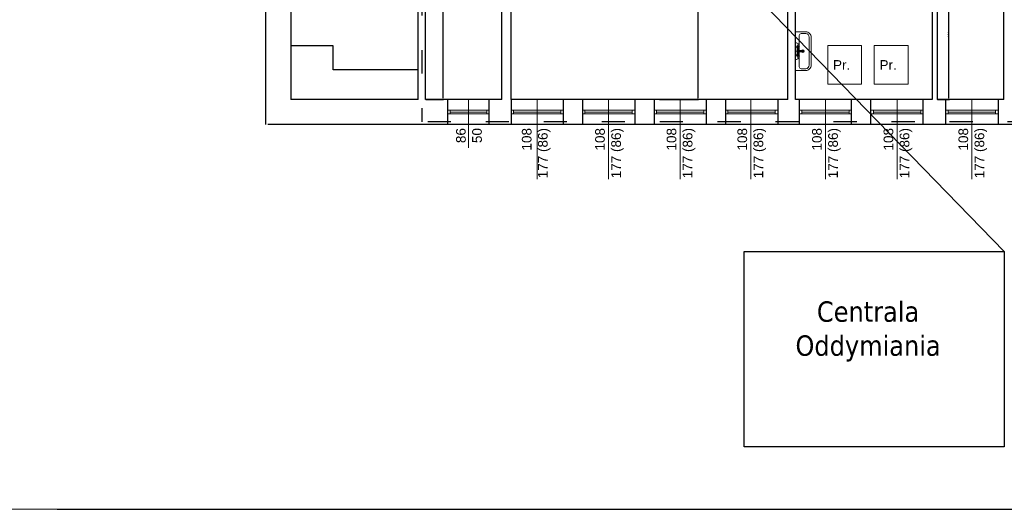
# Model space of a CAD drawing. Header units: millimetres. Extents: x 509 to 36614, y 492 to 3401.
# Tile 10 of 41: x 7867 to 9905, y 492 to 1505. Entities that reach past the tile are written whole.
import ezdxf

# ---------------------------------------------------------------- set-up
doc = ezdxf.new("R2010")
doc.units = ezdxf.units.MM
doc.linetypes.add('ACAD_ISO03W100', pattern=[30, 12, -18])
for name, color, linetype, lineweight in [('A_Kontur_cienka', 250, 'Continuous', 0), ('B_Wyposażenie', 10, 'Continuous', 9), ('NOWE CZUJKI', 250, 'Continuous', 25), ('oddymianie', 5, 'Continuous', 20), ('opisy', 5, 'Continuous', 5), ('sciany', 7, 'Continuous', 40), ('stolarka', 3, 'Continuous', 9), ('wymiary', 6, 'Continuous', 5), ('ściany nośne', 1, 'Continuous', 25)]:
    doc.layers.add(name, color=color, linetype=linetype, lineweight=lineweight)
doc.styles.add('OPS_Arial', font='txt')
doc.styles.get("Standard").update_dxf_attribs({"font": 'ARIAL.TTF'})
doc.dimstyles.new('ISO-25', dxfattribs={"dimtxt": 2.5, "dimasz": 2.5, "dimexe": 1.25, "dimexo": 0.625, "dimtad": 1, "dimtxsty": 'Standard', "dimcen": 2.5, "dimadec": 0, "dimazin": 0, "dimtfac": 1, "dimtmove": 0, "dimatfit": 3, "dimfxl": 0, "dimarcsym": 0})

# ---------------------------------------------------------------- blocks, each defined once
blk = doc.blocks.new('*D336')
at = {"layer": 'Defpoints', "color": 0}
for p in [(8707.2, 1911.8), (8743.5, 1911.8), (8707.2, 1339.8)]:
    blk.add_point(p, dxfattribs=at)
at = {"layer": 'wymiary', "color": 0, "lineweight": -2}
for p, q in [((8707.9, 1911.8), (8744.7, 1911.8)), ((8743.5, 1342.3), (8743.5, 1909.3)), ((8707.9, 1339.8), (8744.7, 1339.8))]:
    blk.add_line(p, q, dxfattribs=at)
at = {"layer": 'wymiary', "color": 0}
for points in [[(8743.9, 1909.3), (8743.1, 1909.3), (8743.5, 1911.8)], [(8743.1, 1342.3), (8743.9, 1342.3), (8743.5, 1339.8)]]:
    blk.add_solid(points, dxfattribs=at)
at = {"layer": 'wymiary', "color": 0, "insert": (8741.3, 1625.8), "char_height": 2.5, "attachment_point": 5, "rotation": 90}
blk.add_mtext('572,03', dxfattribs=at)
blk = doc.blocks.new('*D345')
at = {"layer": 'Defpoints', "color": 0}
for p in [(9239.9, 1738.8), (9190.9, 1339.8), (9270.7, 1339.8)]:
    blk.add_point(p, dxfattribs=at)
at = {"layer": 'wymiary', "color": 0, "lineweight": -2}
for p, q in [((9240.5, 1738.8), (9272, 1738.8)), ((9270.7, 1736.3), (9270.7, 1342.3)), ((9191.5, 1339.8), (9272, 1339.8))]:
    blk.add_line(p, q, dxfattribs=at)
at = {"layer": 'wymiary', "color": 0}
for points in [[(9271.2, 1736.3), (9270.3, 1736.3), (9270.7, 1738.8)], [(9270.3, 1342.3), (9271.2, 1342.3), (9270.7, 1339.8)]]:
    blk.add_solid(points, dxfattribs=at)
at = {"layer": 'wymiary', "color": 0, "insert": (9268.6, 1539.3), "char_height": 2.5, "attachment_point": 5, "rotation": 90}
blk.add_mtext('399,02', dxfattribs=at)
blk = doc.blocks.new('*D346')
at = {"layer": 'Defpoints', "color": 0}
for p in [(9766.2, 1609.8), (9790.3, 1609.8), (9766.2, 1339.8)]:
    blk.add_point(p, dxfattribs=at)
at = {"layer": 'wymiary', "color": 0, "lineweight": -2}
for p, q in [((9766.9, 1609.8), (9791.5, 1609.8)), ((9790.3, 1342.3), (9790.3, 1607.3)), ((9766.9, 1339.8), (9791.5, 1339.8))]:
    blk.add_line(p, q, dxfattribs=at)
at = {"layer": 'wymiary', "color": 0}
for points in [[(9790.7, 1607.3), (9789.8, 1607.3), (9790.3, 1609.8)], [(9789.8, 1342.3), (9790.7, 1342.3), (9790.3, 1339.8)]]:
    blk.add_solid(points, dxfattribs=at)
at = {"layer": 'wymiary', "color": 0, "insert": (9788.1, 1474.8), "char_height": 2.5, "attachment_point": 5, "rotation": 90}
blk.add_mtext('270,01', dxfattribs=at)

msp = doc.modelspace()

# ---------------------------------------------------------------- linework, layer by layer
at = {"layer": 'A_Kontur_cienka', "color": 0, "ltscale": 30}
msp.add_lwpolyline([(14267.815, 491.826), (7557.815, 491.826), (7557.815, 3361.826), (14267.815, 3361.826)], close=True, dxfattribs=at)
at = {"layer": 'B_Wyposażenie', "color": 251}
for p, q in [((9494.195, 1479.766), (9473.179, 1479.766)), ((9473.179, 1479.766), (9473.274, 1399.811)), ((9480.729, 1407.206), (9480.729, 1472.371)), ((9484.479, 1476.121), (9494.24, 1476.121)), ((9501.44, 1457.288), (9501.44, 1468.92)), ((9501.44, 1466.401), (9501.44, 1467.818)), ((9505.444, 1466.401), (9505.444, 1468.628)), ((9505.444, 1457.288), (9505.444, 1468.516)), ((9477.64, 1426.218), (9477.64, 1453.779)), ((9480.979, 1441.038), (9480.979, 1448.343)), ((9501.44, 1457.288), (9501.44, 1410.657)), ((9505.444, 1457.288), (9505.444, 1411.06)), ((9473.274, 1439.788), (9491.989, 1439.788)), ((9476.39, 1433.653), (9476.39, 1445.882)), ((9478.856, 1441.038), (9488.238, 1441.038)), ((9478.89, 1433.653), (9478.89, 1445.882)), ((9478.898, 1438.538), (9488.238, 1438.538)), ((9480.979, 1431.125), (9480.979, 1438.538)), ((9488.238, 1438.538), (9488.238, 1441.038)), ((9494.195, 1399.811), (9473.274, 1399.811)), ((9484.479, 1403.456), (9494.24, 1403.456))]:
    msp.add_line(p, q, dxfattribs=at)
for centre, radius in [((9477.64, 1448.343), 2.76), ((9477.64, 1448.343), 1.989), ((9477.64, 1431.192), 2.76), ((9477.64, 1431.192), 1.989)]:
    msp.add_circle(centre, radius, dxfattribs=at)
for centre, radius, start, end in [((9484.48, 1472.37), 3.751, 90.011278, 179.988722), ((9494.195, 1468.517), 11.249, 359.997207, 90.002793), ((9494.239, 1468.92), 7.201, 0.003602, 89.996398), ((9473.583, 1449.586), 7.5, 350.458137, 92.36044), ((9473.583, 1429.882), 7.5, 267.63956, 9.541863), ((9488.337, 1439.788), 2.565, 359.996323, 180.003677), ((9488.337, 1439.788), 2.565, 179.996323, 0.003677), ((9484.48, 1407.207), 3.751, 180.011278, 269.988722), ((9494.195, 1411.06), 11.249, 269.997207, 0.002793), ((9494.239, 1410.657), 7.201, 270.003602, 359.996398)]:
    msp.add_arc(centre, radius, start, end, dxfattribs=at)
at = {"layer": 'NOWE CZUJKI', "color": 7}
msp.add_lwpolyline([(9366.724, 1025.285), (9904.64, 1025.285), (9904.64, 620.879), (9366.724, 620.879)], close=True, dxfattribs=at)
at = {"layer": 'oddymianie'}
msp.add_lwpolyline([(9904.64, 1025.285), (8477.044, 2494.982)], dxfattribs=at)
at = {"layer": 'opisy', "color": 251}
for p, q in [((9539.721, 1451.096), (9539.721, 1371.096)), ((9609.721, 1451.096), (9539.721, 1451.096)), ((9609.721, 1371.096), (9609.721, 1451.096)), ((9635.99, 1451.096), (9635.99, 1371.096)), ((9705.99, 1451.096), (9635.99, 1451.096)), ((9705.99, 1371.096), (9705.99, 1451.096)), ((9539.721, 1371.096), (9609.721, 1371.096)), ((9635.99, 1371.096), (9705.99, 1371.096)), ((8796.229, 1239.788), (8796.229, 1339.788)), ((8938.236, 1339.788), (8938.236, 1175.204)), ((9086.231, 1339.788), (9086.231, 1175.204)), ((9234.231, 1339.788), (9234.231, 1175.204)), ((9380.731, 1339.788), (9380.731, 1175.204)), ((9535.226, 1339.788), (9535.226, 1175.204)), ((9683.226, 1339.788), (9683.226, 1175.204)), ((9838.229, 1339.788), (9838.229, 1175.204))]:
    msp.add_line(p, q, dxfattribs=at)
at = {"layer": 'stolarka', "color": 251}
for p, q in [((8753.229, 1317.788), (8758.229, 1317.788)), ((8758.229, 1309.788), (8753.229, 1309.788)), ((8758.229, 1317.788), (8758.229, 1309.788)), ((8834.229, 1317.788), (8758.229, 1317.788)), ((8834.229, 1313.788), (8758.229, 1313.788)), ((8834.229, 1309.788), (8758.229, 1309.788)), ((8839.229, 1317.788), (8834.229, 1317.788)), ((8834.229, 1317.788), (8834.229, 1309.788)), ((8834.229, 1309.788), (8839.229, 1309.788)), ((8884.236, 1317.788), (8889.236, 1317.788)), ((8889.236, 1309.788), (8884.236, 1309.788)), ((8889.236, 1317.788), (8889.236, 1309.788)), ((8987.236, 1317.788), (8889.236, 1317.788)), ((8987.236, 1313.788), (8889.236, 1313.788)), ((8987.236, 1309.788), (8889.236, 1309.788)), ((8992.236, 1317.788), (8987.236, 1317.788)), ((8987.236, 1317.788), (8987.236, 1309.788)), ((8987.236, 1309.788), (8992.236, 1309.788)), ((9032.231, 1317.788), (9037.231, 1317.788)), ((9037.231, 1309.788), (9032.231, 1309.788)), ((9037.231, 1317.788), (9037.231, 1309.788)), ((9037.231, 1317.788), (9135.231, 1317.788)), ((9037.231, 1313.788), (9135.231, 1313.788)), ((9037.231, 1309.788), (9135.231, 1309.788)), ((9140.231, 1317.788), (9135.231, 1317.788)), ((9135.231, 1317.788), (9135.231, 1309.788)), ((9135.231, 1309.788), (9140.231, 1309.788)), ((9180.231, 1317.788), (9185.231, 1317.788)), ((9185.231, 1309.788), (9180.231, 1309.788)), ((9185.231, 1317.788), (9185.231, 1309.788)), ((9185.231, 1317.788), (9283.231, 1317.788)), ((9185.231, 1313.788), (9283.231, 1313.788)), ((9185.231, 1309.788), (9283.231, 1309.788)), ((9288.231, 1317.788), (9283.231, 1317.788)), ((9283.231, 1317.788), (9283.231, 1309.788)), ((9283.231, 1309.788), (9288.231, 1309.788)), ((9328.231, 1317.788), (9333.231, 1317.788)), ((9333.231, 1309.788), (9328.231, 1309.788)), ((9333.231, 1317.788), (9333.231, 1309.788)), ((9333.231, 1317.788), (9431.231, 1317.788)), ((9333.231, 1313.788), (9431.231, 1313.788)), ((9333.231, 1309.788), (9431.231, 1309.788)), ((9436.231, 1317.788), (9431.231, 1317.788)), ((9431.231, 1317.788), (9431.231, 1309.788)), ((9431.231, 1309.788), (9436.231, 1309.788)), ((9481.226, 1317.788), (9486.226, 1317.788)), ((9486.226, 1309.788), (9481.226, 1309.788)), ((9486.226, 1317.788), (9486.226, 1309.788)), ((9486.226, 1317.788), (9584.226, 1317.788)), ((9486.226, 1313.788), (9584.226, 1313.788)), ((9486.226, 1309.788), (9584.226, 1309.788)), ((9589.226, 1317.788), (9584.226, 1317.788)), ((9584.226, 1317.788), (9584.226, 1309.788)), ((9584.226, 1309.788), (9589.226, 1309.788)), ((9629.226, 1317.788), (9634.226, 1317.788)), ((9634.226, 1309.788), (9629.226, 1309.788)), ((9634.226, 1317.788), (9634.226, 1309.788)), ((9634.226, 1317.788), (9732.226, 1317.788)), ((9634.226, 1313.788), (9732.226, 1313.788)), ((9634.226, 1309.788), (9732.226, 1309.788)), ((9737.226, 1317.788), (9732.226, 1317.788)), ((9732.226, 1317.788), (9732.226, 1309.788)), ((9732.226, 1309.788), (9737.226, 1309.788)), ((9784.229, 1317.788), (9789.229, 1317.788)), ((9789.229, 1309.788), (9784.229, 1309.788)), ((9789.229, 1317.788), (9789.229, 1309.788)), ((9789.229, 1317.788), (9887.229, 1317.788)), ((9789.229, 1313.788), (9887.229, 1313.788)), ((9789.229, 1309.788), (9887.229, 1309.788)), ((9892.229, 1317.788), (9887.229, 1317.788)), ((9887.229, 1317.788), (9887.229, 1309.788)), ((9887.229, 1309.788), (9892.229, 1309.788))]:
    msp.add_line(p, q, dxfattribs=at)
at = {"layer": 'ściany nośne', "color": 251}
for p, q in [((8376.226, 2561.788), (8376.226, 1287.788)), ((8428.226, 1911.822), (8428.226, 1339.788)), ((8692.226, 1339.788), (8692.228, 1911.818)), ((8707.227, 1339.788), (8707.23, 1911.818)), ((8865.229, 1339.788), (8865.231, 1911.815)), ((8884.236, 1339.788), (8884.237, 1779.81)), ((9904.229, 1339.788), (9904.231, 1690.795)), ((9457.226, 1339.788), (9457.228, 1659.804)), ((9473.226, 1339.788), (9473.228, 1659.804)), ((9756.231, 1609.802), (9756.23, 1339.788)), ((9766.231, 1609.802), (9766.23, 1339.788)), ((8516.226, 1450.818), (8428.226, 1450.818)), ((8516.226, 1400.818), (8516.226, 1450.818)), ((8692.226, 1400.818), (8516.226, 1400.818)), ((8692.226, 1339.788), (8428.226, 1339.788)), ((8839.236, 1339.788), (8707.227, 1339.788)), ((8753.229, 1287.788), (8753.229, 1339.788)), ((8839.229, 1287.788), (8839.229, 1339.788)), ((8865.229, 1339.788), (8839.236, 1339.788)), ((9019.236, 1339.788), (8884.236, 1339.788)), ((8884.236, 1339.788), (8884.236, 1287.788)), ((8992.236, 1339.788), (8992.236, 1287.788)), ((9152.226, 1339.788), (9019.236, 1339.788)), ((9032.231, 1339.788), (9032.231, 1287.788)), ((9140.231, 1339.788), (9140.231, 1287.788)), ((9457.226, 1339.788), (9152.226, 1339.788)), ((9180.231, 1339.788), (9180.231, 1287.788)), ((9288.231, 1339.788), (9288.231, 1287.788)), ((9328.231, 1339.788), (9328.231, 1287.788)), ((9436.231, 1339.788), (9436.231, 1287.788)), ((9756.23, 1339.788), (9473.226, 1339.788)), ((9481.226, 1287.788), (9481.226, 1339.788)), ((9589.226, 1287.788), (9589.226, 1339.788)), ((9629.226, 1287.788), (9629.226, 1339.788)), ((9737.226, 1287.788), (9737.226, 1339.788)), ((9900.226, 1339.788), (9766.23, 1339.788)), ((9784.229, 1287.788), (9784.229, 1339.788)), ((9892.229, 1339.788), (9892.229, 1287.788)), ((9904.229, 1339.788), (9900.226, 1339.788)), ((10970.229, 1287.788), (8381.226, 1287.788))]:
    msp.add_line(p, q, dxfattribs=at)
at = {"layer": 'ściany nośne', "color": 251, "linetype": 'ACAD_ISO03W100', "ltscale": 4}
for p in [(8699.886, 1921.639), (11399.944, 1293.767)]:
    msp.add_line(p, (8699.886, 1293.767), dxfattribs=at)
at = {"layer": 'ściany nośne', "color": 0}
msp.add_line((7945.221, 491.826), (13545.221, 491.826), dxfattribs=at)

# ---------------------------------------------------------------- texts
at = {"layer": 'opisy', "color": 251, "char_height": 20, "width": 104.91277, "attachment_point": 1}
for insert in [(9550.691, 1421.162), (9646.961, 1421.162)]:
    msp.add_mtext('Pr.', dxfattribs=dict(at, insert=insert))
at = {"layer": 'opisy', "color": 251, "char_height": 20, "width": 104.91277, "rotation": 90}
for s, insert, attachment_point in [('86\\P50 ', (8770.508, 1249.507), 1), ('108\\P177 (86)', (8966.069, 1280.714), 9), ('108\\P177 (86)', (9058.398, 1280.714), 3), ('108\\P177 (86)', (9206.398, 1280.714), 3), ('108\\P177 (86)', (9352.898, 1280.714), 3), ('108\\P177 (86)', (9507.393, 1280.714), 3), ('108\\P177 (86)', (9655.393, 1280.714), 3), ('108\\P177 (86)', (9810.396, 1280.714), 3)]:
    msp.add_mtext(s, dxfattribs=dict(at, insert=insert, attachment_point=attachment_point))
at = {"layer": 'sciany', "color": 7, "lineweight": 25, "insert": (9623.258, 922.027), "char_height": 42.20346, "width": 470.72075, "attachment_point": 2, "style": 'OPS_Arial'}
msp.add_mtext('{\\fTahoma|b0|i0|c238|p34;Centrala Oddymiania }', dxfattribs=at)

# ---------------------------------------------------------------- dimensions: what is measured, and where the dimension line sits
at = {"layer": 'wymiary', "color": 251}
for base, p1, p2, picture, middle in [((8743.471, 1911.818), (8707.227, 1339.788), (8707.23, 1911.818), '*D336', (8741.343, 1625.803)), ((9270.735, 1339.788), (9239.912, 1738.81), (9190.906, 1339.788), '*D345', (9268.608, 1539.299)), ((9790.252, 1609.802), (9766.23, 1339.788), (9766.231, 1609.802), '*D346', (9788.125, 1474.795))]:
    dim = msp.add_linear_dim(base=base, p1=p1, p2=p2, angle=90, dimstyle='ISO-25', dxfattribs=at)
    dim.commit()
    dim.dimension.update_dxf_attribs({"geometry": picture, "text_midpoint": middle})

doc.saveas('drawing.dxf')
